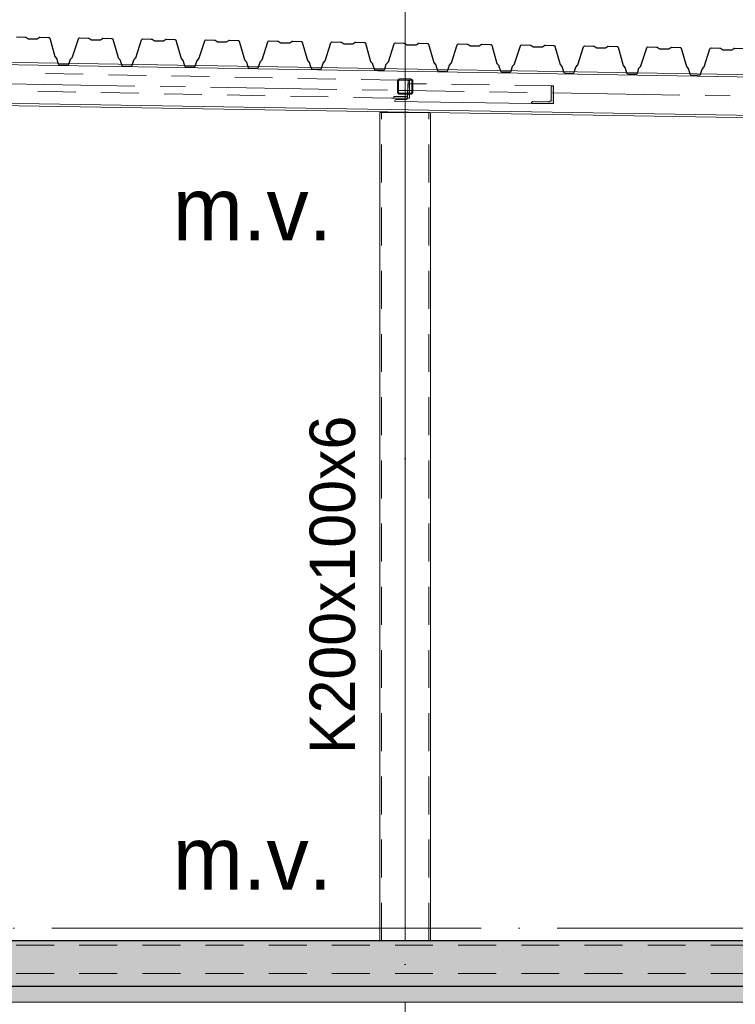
# Model space of a CAD drawing. Header units: millimetres. Extents: x 4517 to 474157, y -4632 to 9900.
# Tile 94 of 114: x 374940 to 377773, y 3099 to 6993. Entities that reach past the tile are written whole.
import ezdxf

# ---------------------------------------------------------------- set-up
doc = ezdxf.new("R2010")
doc.units = ezdxf.units.MM
for name, pattern in [('WSP_hartlijn', [800, 500, -100, 100, -100]), ('WSP_hhidden', [250, 150, -100]), ('WSP_stramienlijn', [2000, 1700, -150, 0, -150])]:
    doc.linetypes.add(name, pattern=pattern)
for name, color, linetype, lineweight in [('00_algemeen - hartlijn', 7, 'WSP_hartlijn', 13), ('00_algemeen - hhidden - 0_13mm', 7, 'WSP_hhidden', 13), ('00_text', 7, 'Continuous', 13), ('07_stramien', 4, 'Continuous', 13), ('07_stramien - levels', 7, 'Continuous', 13), ('23_vloeren', 2, 'Continuous', 18), ('23_vloeren - hatch', 1, 'Continuous', 18), ('23_vloeren -cut-', 3, 'Continuous', 25), ('28_hoofddraagconstructies - kolommen en liggers', 1, 'Continuous', 13), ('28_hoofddraagconstructies - kolommen en liggers - staal', 1, 'Continuous', 13), ('28_hoofddraagconstructies - kolommen en liggers - staal -cut-', 2, 'Continuous', 13), ('28_hoofddraagconstructies - tags', 7, 'Continuous', 18)]:
    doc.layers.add(name, color=color, linetype=linetype, lineweight=lineweight)
doc.styles.add('Revittext', font='txt', dxfattribs={"height": 250})
doc.styles.add('Revittext_1', font='txt', dxfattribs={"height": 180})

# ---------------------------------------------------------------- blocks, each defined once
blk = doc.blocks.new('28_WSP_SC_staal - RHS v18-0 - RHSH 200x100x6 - S275-1336389-as G')
at = {"layer": '00_algemeen - hartlijn'}
blk.add_line((19400, 3350), (19400, 6626.1), dxfattribs=at)
at = {"layer": '00_algemeen - hhidden - 0_13mm'}
for p, q in [((19306, 3350), (19306, 6626.1)), ((19494, 3350), (19494, 6626.1))]:
    blk.add_line(p, q, dxfattribs=at)
blk = doc.blocks.new('28_WSP_SF_staal - RHS v18-0 - SHSC 60x60x4 - S275-1328986-as G')
at = {"layer": '28_hoofddraagconstructies - kolommen en liggers', "linetype": 'WSP_hhidden'}
h = blk.add_hatch(color=256, dxfattribs=at)
h.paths.add_polyline_path([(19396.3, 6698.8), (19422, 6698.8), (19427.7, 6701.1), (19430, 6706.8), (19430, 6750.8), (19427.7, 6756.4), (19422, 6758.8), (19378, 6758.8), (19372.3, 6756.4), (19370, 6750.8), (19370, 6706.8), (19372.3, 6701.1), (19378, 6698.8)])
h.paths.add_polyline_path([(19378, 6702.8), (19375.2, 6704), (19374, 6706.8), (19374, 6750.8), (19375.2, 6753.6), (19378, 6754.8), (19422, 6754.8), (19424.8, 6753.6), (19426, 6750.8), (19426, 6706.8), (19424.8, 6704), (19422, 6702.8), (19396.3, 6702.8)])
at = {"layer": '28_hoofddraagconstructies - kolommen en liggers - staal -cut-'}
for p, q in [((19370, 6750.8), (19370, 6706.8)), ((19374, 6706.8), (19374, 6750.8)), ((19422, 6758.8), (19378, 6758.8)), ((19378, 6754.8), (19422, 6754.8)), ((19426, 6750.8), (19426, 6706.8)), ((19430, 6706.8), (19430, 6750.8)), ((19422, 6702.8), (19378, 6702.8)), ((19378, 6698.8), (19422, 6698.8))]:
    blk.add_line(p, q, dxfattribs=at)
for centre, radius, start, end in [((19378, 6750.8), 8, 90, 180), ((19378, 6750.8), 4, 90, 180), ((19422, 6750.8), 8, 0, 90), ((19422, 6750.8), 4, 0, 90), ((19378, 6706.8), 8, 180, 270), ((19378, 6706.8), 4, 180, 270), ((19422, 6706.8), 8, 270, 0), ((19422, 6706.8), 4, 270, 0)]:
    blk.add_arc(centre, radius, start, end, dxfattribs=at)
blk = doc.blocks.new('Floors 3 - Floors 3-1340461-as G')
at = {"layer": '23_vloeren - hatch', "linetype": 'WSP_hhidden', "lineweight": 13}
blk.add_hatch(color=256, dxfattribs=at).paths.add_polyline_path([(12384.3, 3107.5), (28920, 3107.5), (28920, 3170), (2780, 3169.3), (2780, 3107.5), (12305.5, 3107.5)])
at = {"layer": '23_vloeren'}
blk.add_line((28920, 3107.5), (2780, 3107.5), dxfattribs=at)
blk = doc.blocks.new('28_WSP_SF_staal - HE v21-0 - HE260B S355-1384947-as G')
at = {"layer": '28_hoofddraagconstructies - kolommen en liggers', "linetype": 'WSP_hhidden'}
blk.add_line((2860, 3220), (28920, 3220), dxfattribs=at)
blk = doc.blocks.new('28_WSP_SF_staal - RHS v18-0 - SHSC 60x60x4 - S275-1335093-as G')
at = {"layer": '28_hoofddraagconstructies - kolommen en liggers', "linetype": 'WSP_hhidden'}
for centre, radius, start, end in [((19378, 6750.8), 8, 91.3766, 178.6233), ((19378, 6750.8), 4, 92.7533, 177.2466), ((19422, 6750.8), 8, 1.3767, 88.6234), ((19422, 6750.8), 4, 2.7534, 87.2467), ((19378, 6706.8), 8, 181.3767, 268.6232), ((19378, 6706.8), 4, 182.7535, 267.2464), ((19422, 6706.8), 8, 271.3768, 358.6233), ((19422, 6706.8), 4, 272.7536, 357.2465)]:
    blk.add_arc(centre, radius, start, end, dxfattribs=at)
blk = doc.blocks.new('28_WSP_SF_staal - HE v21-0 - HE180A-1315593-as G')
at = {"layer": '00_algemeen - hartlijn'}
for p, q in [((17030, 6752.3), (19370, 6713.8)), ((19374, 6713.7), (19426, 6712.8)), ((19430, 6712.8), (19483.4, 6711.9)), ((19987.1, 6703.6), (26053.4, 6603.8))]:
    blk.add_line(p, q, dxfattribs=at)
at = {"layer": '28_hoofddraagconstructies - kolommen en liggers', "linetype": 'WSP_hhidden'}
for p, q in [((19370, 6713.8), (19374, 6713.7)), ((19426, 6712.8), (19430, 6712.8)), ((19483.4, 6711.9), (19987.1, 6703.6))]:
    blk.add_line(p, q, dxfattribs=at)
blk = doc.blocks.new('28_WSP_SF_staal - HFL v21-0 - Lequ 70x70x7-1303960-as G')
at = {"layer": '28_hoofddraagconstructies - kolommen en liggers', "linetype": 'WSP_hhidden'}
for p, q in [((19375.3, 6753.7), (17964.7, 6780.9)), ((19415.3, 6752.9), (19375.6, 6753.7)), ((19411.2, 6748.4), (19411, 6698.9)), ((19417.5, 6752.9), (19415.3, 6752.9)), ((19417.3, 6682.9), (19417.5, 6752.9)), ((19345.4, 6683.1), (17886.7, 6711.2)), ((19391.8, 6682.9), (19417.3, 6682.9)), ((19402.9, 6689.9), (19392, 6689.9))]:
    blk.add_line(p, q, dxfattribs=at)
for centre, major_axis, start_param, end_param in [((19415.3, 6748.4), (0.09, 4.5), 0.017305, 1.588102), ((19403, 6698.9), (0.17, 9), 3.158898, 4.729694)]:
    blk.add_ellipse(centre, major_axis=major_axis, ratio=0.896772, start_param=start_param, end_param=end_param, dxfattribs=at)
at = {"layer": '28_hoofddraagconstructies - kolommen en liggers - staal'}
for p, q in [((19354.5, 6682.9), (19345.4, 6683.1)), ((19354.5, 6685.4), (19354.5, 6682.9)), ((19354.5, 6682.9), (19391.8, 6682.9)), ((19391.9, 6689.9), (19358.5, 6689.9))]:
    blk.add_line(p, q, dxfattribs=at)
blk.add_ellipse((19358.5, 6685.4), major_axis=(0.09, 4.5), ratio=0.896772, start_param=0.017305, end_param=1.588102, dxfattribs=at)
blk = doc.blocks.new('28_WSP_SF_staal - HFL v21-0 - Lequ 70x70x7-1304589-as G')
at = {"layer": '28_hoofddraagconstructies - kolommen en liggers', "linetype": 'WSP_hhidden'}
blk.add_hatch(color=256, dxfattribs=at).paths.add_polyline_path([(19987.1, 6661.7), (19987.1, 6731.7), (19984, 6731.7), (19978.4, 6726.1), (19977.3, 6673.9), (19974.1, 6670.8), (19969.6, 6669), (19967.1, 6668.8), (19905.2, 6669.2), (19899.6, 6664.7), (19899.6, 6662.2), (19947.8, 6661.9)])
for p, q in [((19413.5, 6740.3), (19415.5, 6740.3)), ((19983.8, 6731.8), (19415.5, 6740.3)), ((19409.7, 6695.5), (19409.9, 6735.8)), ((19394.5, 6677.3), (19402.4, 6677.3)), ((19409.7, 6686.3), (19409.7, 6695.2))]:
    blk.add_line(p, q, dxfattribs=at)
for centre, major_axis, start_param, end_param in [((19413.5, 6735.8), (0.07, 4.5), 0.011999, 1.582795), ((19402.5, 6686.3), (0.13, 9), 3.153592, 4.724388)]:
    blk.add_ellipse(centre, major_axis=major_axis, ratio=0.799968, start_param=start_param, end_param=end_param, dxfattribs=at)
at = {"layer": '28_hoofddraagconstructies - kolommen en liggers - staal'}
for p, q in [((19359.2, 6670.3), (19359.2, 6672.8)), ((19899.6, 6662.2), (19359.2, 6670.3)), ((19362.8, 6677.3), (19394.5, 6677.3))]:
    blk.add_line(p, q, dxfattribs=at)
blk.add_ellipse((19362.8, 6672.8), major_axis=(0.07, 4.5), ratio=0.799968, start_param=0.011999, end_param=1.582795, dxfattribs=at)
at = {"layer": '28_hoofddraagconstructies - kolommen en liggers - staal -cut-'}
for p, q in [((19978.4, 6727.3), (19978.4, 6677.8)), ((19987.1, 6731.7), (19984, 6731.7)), ((19987.1, 6661.7), (19987.1, 6731.7)), ((19899.6, 6664.7), (19899.6, 6662.2)), ((19899.6, 6662.2), (19987.1, 6661.7)), ((19967.1, 6668.8), (19905.2, 6669.2))]:
    blk.add_line(p, q, dxfattribs=at)
at = {"layer": '28_hoofddraagconstructies - kolommen en liggers - staal -cut-', "flags": 128}
for points in [[(19984, 6731.7), (19982.7, 6731.6), (19981.6, 6731.3), (19980.5, 6730.8), (19979.6, 6730.1), (19978.9, 6729.2), (19978.5, 6728.3), (19978.4, 6727.3)], [(19905.2, 6669.2), (19904, 6669.1), (19902.8, 6668.7), (19901.7, 6668.2), (19900.9, 6667.5), (19900.2, 6666.6), (19899.8, 6665.7), (19899.6, 6664.7)], [(19978.4, 6677.8), (19978.1, 6675.8), (19977.3, 6673.9), (19975.9, 6672.2), (19974.1, 6670.8), (19972, 6669.7), (19969.6, 6669), (19967.1, 6668.8)]]:
    blk.add_lwpolyline(points, dxfattribs=at)

msp = doc.modelspace()

# ---------------------------------------------------------------- hatches: boundary and pattern name
at = {"layer": '23_vloeren - hatch'}
h = msp.add_hatch(color=256, dxfattribs=at)
h.paths.add_polyline_path([(368505.3, 3170), (385986.4, 3170), (385986.4, 3350), (366836.4, 3350), (366836.4, 3341.5), (366781.1, 3341.5), (366772.6, 3338), (366769.1, 3329.5), (366769.1, 3237.5), (366772.6, 3229), (366781.1, 3225.5), (366836.4, 3225.5), (366836.4, 3170), (367875, 3170)])
h.paths.add_polyline_path([(359996.3, 3170), (366696.4, 3170), (366696.4, 3225.5), (366751.6, 3225.5), (366760.1, 3229), (366763.6, 3240.5), (366763.6, 3329.5), (366760.1, 3338), (366751.6, 3341.5), (366696.4, 3341.5), (366696.4, 3350), (359926.4, 3350), (359926.4, 3170)])

# ---------------------------------------------------------------- linework, layer by layer
at = {"layer": '07_stramien', "linetype": 'WSP_stramienlijn'}
msp.add_line((376466.4, -4594.5), (376466.4, 9000), dxfattribs=at)
at = {"layer": '07_stramien - levels', "linetype": 'WSP_stramienlijn'}
msp.add_line((355066.4, 3400), (399426.3, 3400), dxfattribs=at)
at = {"layer": '23_vloeren -cut-'}
for p, q in [((374927.7, 6925.4), (374961.6, 6924.8)), ((374961.6, 6924.8), (374963, 6924.6)), ((374963, 6924.6), (374964.3, 6924)), ((374964.3, 6924), (374972.2, 6918.5)), ((374972.2, 6918.5), (374973.5, 6917.9)), ((374973.5, 6917.9), (374975, 6917.7)), ((374975, 6917.7), (375007, 6917.1)), ((375007, 6917.1), (375008.5, 6917.3)), ((375008.5, 6917.3), (375009.8, 6917.9)), ((375009.8, 6917.9), (375017.9, 6923.1)), ((375017.9, 6923.1), (375019.2, 6923.7)), ((375019.2, 6923.7), (375020.6, 6923.9)), ((375020.6, 6923.9), (375054.5, 6923.4)), ((375054.5, 6923.4), (375057.4, 6922.3)), ((375057.4, 6922.3), (375059.2, 6919.8)), ((375059.2, 6919.8), (375079.9, 6848.2)), ((375150, 6847.1), (375172.9, 6918)), ((375172.9, 6918), (375174.7, 6920.5)), ((375174.7, 6920.5), (375177.7, 6921.4)), ((375177.7, 6921.4), (375211.5, 6920.9)), ((375211.5, 6920.9), (375213, 6920.7)), ((375213, 6920.7), (375214.3, 6920)), ((375214.3, 6920), (375222.2, 6914.6)), ((375222.2, 6914.6), (375223.5, 6913.9)), ((375223.5, 6913.9), (375224.9, 6913.7)), ((375224.9, 6913.7), (375257, 6913.2)), ((375257, 6913.2), (375258.4, 6913.4)), ((375258.4, 6913.4), (375259.8, 6914)), ((375259.8, 6914), (375267.8, 6919.2)), ((375267.8, 6919.2), (375269.2, 6919.8)), ((375269.2, 6919.8), (375270.6, 6920)), ((375270.6, 6920), (375304.5, 6919.4)), ((375304.5, 6919.4), (375307.4, 6918.4)), ((375307.4, 6918.4), (375309.2, 6915.8)), ((375309.2, 6915.8), (375329.8, 6844.2)), ((375399.9, 6843.1), (375422.8, 6914)), ((375422.8, 6914), (375424.7, 6916.5)), ((375424.7, 6916.5), (375427.7, 6917.5)), ((375427.7, 6917.5), (375461.5, 6916.9)), ((375461.5, 6916.9), (375463, 6916.7)), ((375463, 6916.7), (375464.3, 6916)), ((375464.3, 6916), (375472.2, 6910.6)), ((375472.2, 6910.6), (375473.5, 6910)), ((375473.5, 6910), (375474.9, 6909.7)), ((375474.9, 6909.7), (375507, 6909.2)), ((375507, 6909.2), (375508.4, 6909.4)), ((375508.4, 6909.4), (375509.7, 6910)), ((375509.7, 6910), (375517.8, 6915.2)), ((375517.8, 6915.2), (375519.1, 6915.8)), ((375519.1, 6915.8), (375520.6, 6916)), ((375520.6, 6916), (375554.4, 6915.5)), ((375554.4, 6915.5), (375557.4, 6914.4)), ((375557.4, 6914.4), (375559.1, 6911.8)), ((375559.1, 6911.8), (375579.8, 6840.3)), ((375649.9, 6839.2), (375672.8, 6910.1)), ((375672.8, 6910.1), (375674.7, 6912.6)), ((375674.7, 6912.6), (375677.6, 6913.5)), ((375677.6, 6913.5), (375711.5, 6913)), ((375711.5, 6913), (375712.9, 6912.7)), ((375712.9, 6912.7), (375714.2, 6912.1)), ((375714.2, 6912.1), (375722.1, 6906.7)), ((375722.1, 6906.7), (375723.4, 6906)), ((375723.4, 6906), (375724.9, 6905.8)), ((375724.9, 6905.8), (375756.9, 6905.3)), ((375756.9, 6905.3), (375758.4, 6905.5)), ((375758.4, 6905.5), (375759.7, 6906.1)), ((375759.7, 6906.1), (375767.8, 6911.2)), ((375767.8, 6911.2), (375769.1, 6911.8)), ((375769.1, 6911.8), (375770.5, 6912)), ((375770.5, 6912), (375804.4, 6911.5)), ((375804.4, 6911.5), (375807.3, 6910.5)), ((375807.3, 6910.5), (375809.1, 6907.9)), ((375809.1, 6907.9), (375829.8, 6836.3)), ((375899.9, 6835.2), (375922.8, 6906.1)), ((375922.8, 6906.1), (375924.6, 6908.6)), ((375924.6, 6908.6), (375927.6, 6909.6)), ((375927.6, 6909.6), (375961.5, 6909)), ((375961.5, 6909), (375962.9, 6908.8)), ((375962.9, 6908.8), (375964.2, 6908.1)), ((375964.2, 6908.1), (375972.1, 6902.7)), ((375972.1, 6902.7), (375973.4, 6902.1)), ((375973.4, 6902.1), (375974.8, 6901.8)), ((375974.8, 6901.8), (376006.9, 6901.3)), ((376006.9, 6901.3), (376008.4, 6901.5)), ((376008.4, 6901.5), (376009.7, 6902.1)), ((376009.7, 6902.1), (376017.7, 6907.3)), ((376017.7, 6907.3), (376019.1, 6907.9)), ((376019.1, 6907.9), (376020.5, 6908.1)), ((376020.5, 6908.1), (376054.4, 6907.5)), ((376054.4, 6907.5), (376057.3, 6906.5)), ((376057.3, 6906.5), (376059.1, 6903.9)), ((376059.1, 6903.9), (376079.7, 6832.4)), ((376149.8, 6831.3), (376172.7, 6902.1)), ((376172.7, 6902.1), (376174.6, 6904.7)), ((376174.6, 6904.7), (376177.6, 6905.6)), ((376177.6, 6905.6), (376211.4, 6905.1)), ((376211.4, 6905.1), (376212.9, 6904.8)), ((376212.9, 6904.8), (376214.2, 6904.2)), ((376214.2, 6904.2), (376222.1, 6898.8)), ((376222.1, 6898.8), (376223.4, 6898.1)), ((376223.4, 6898.1), (376224.8, 6897.9)), ((376224.8, 6897.9), (376256.9, 6897.4)), ((376256.9, 6897.4), (376258.3, 6897.6)), ((376258.3, 6897.6), (376259.7, 6898.2)), ((376259.7, 6898.2), (376267.7, 6903.3)), ((376267.7, 6903.3), (376269, 6903.9)), ((376269, 6903.9), (376270.5, 6904.1)), ((376270.5, 6904.1), (376304.3, 6903.6)), ((376304.3, 6903.6), (376307.3, 6902.6)), ((376307.3, 6902.6), (376309.1, 6900)), ((376309.1, 6900), (376329.7, 6828.4)), ((376399.8, 6827.3), (376422.7, 6898.2)), ((376422.7, 6898.2), (376424.6, 6900.7)), ((376424.6, 6900.7), (376427.5, 6901.6)), ((376427.5, 6901.6), (376461.4, 6901.1)), ((376461.4, 6901.1), (376462.8, 6900.9)), ((376462.8, 6900.9), (376464.1, 6900.2)), ((376464.1, 6900.2), (376472, 6894.8)), ((376472, 6894.8), (376473.3, 6894.2)), ((376473.3, 6894.2), (376474.8, 6893.9)), ((376474.8, 6893.9), (376506.8, 6893.4)), ((376506.8, 6893.4), (376508.3, 6893.6)), ((376508.3, 6893.6), (376509.6, 6894.2)), ((376509.6, 6894.2), (376517.7, 6899.4)), ((376517.7, 6899.4), (376519, 6900)), ((376519, 6900), (376520.5, 6900.2)), ((376520.5, 6900.2), (376554.3, 6899.6)), ((376554.3, 6899.6), (376557.3, 6898.6)), ((376557.3, 6898.6), (376559, 6896)), ((376559, 6896), (376579.7, 6824.5)), ((376649.8, 6823.3), (376672.7, 6894.2)), ((376672.7, 6894.2), (376674.5, 6896.8)), ((376674.5, 6896.8), (376677.5, 6897.7)), ((376677.5, 6897.7), (376711.4, 6897.2)), ((376711.4, 6897.2), (376712.8, 6896.9)), ((376712.8, 6896.9), (376714.1, 6896.3)), ((376714.1, 6896.3), (376722, 6890.8)), ((376759.6, 6890.2), (376767.6, 6895.4)), ((376767.6, 6895.4), (376769, 6896)), ((376769, 6896), (376770.4, 6896.2)), ((376770.4, 6896.2), (376804.3, 6895.7)), ((376804.3, 6895.7), (376807.2, 6894.7)), ((376807.2, 6894.7), (376809, 6892.1)), ((376924.5, 6892.8), (376927.5, 6893.7)), ((376927.5, 6893.7), (376961.3, 6893.2)), ((376722, 6890.8), (376723.3, 6890.2)), ((376723.3, 6890.2), (376724.8, 6890)), ((376724.8, 6890), (376756.8, 6889.5)), ((376756.8, 6889.5), (376758.3, 6889.6)), ((376758.3, 6889.6), (376759.6, 6890.2)), ((376809, 6892.1), (376829.6, 6820.5)), ((376899.7, 6819.4), (376922.6, 6890.3)), ((376922.6, 6890.3), (376924.5, 6892.8)), ((376961.3, 6893.2), (376962.8, 6893)), ((376962.8, 6893), (376964.1, 6892.3)), ((376964.1, 6892.3), (376972, 6886.9)), ((376972, 6886.9), (376973.3, 6886.2)), ((376973.3, 6886.2), (376974.7, 6886)), ((376974.7, 6886), (377006.8, 6885.5)), ((377006.8, 6885.5), (377008.2, 6885.7)), ((377008.2, 6885.7), (377009.6, 6886.3)), ((377009.6, 6886.3), (377017.6, 6891.5)), ((377017.6, 6891.5), (377018.9, 6892.1)), ((377018.9, 6892.1), (377020.4, 6892.3)), ((377020.4, 6892.3), (377054.2, 6891.7)), ((377054.2, 6891.7), (377057.2, 6890.7)), ((377057.2, 6890.7), (377059, 6888.1)), ((377059, 6888.1), (377079.6, 6816.5)), ((377149.7, 6815.4), (377172.6, 6886.3)), ((377172.6, 6886.3), (377174.5, 6888.8)), ((377174.5, 6888.8), (377177.5, 6889.8)), ((377177.5, 6889.8), (377211.3, 6889.2)), ((377211.3, 6889.2), (377212.7, 6889)), ((377212.7, 6889), (377214.1, 6888.4)), ((377214.1, 6888.4), (377221.9, 6882.9)), ((377221.9, 6882.9), (377223.2, 6882.3)), ((377223.2, 6882.3), (377224.7, 6882)), ((377224.7, 6882), (377256.7, 6881.5)), ((377256.7, 6881.5), (377258.2, 6881.7)), ((377258.2, 6881.7), (377259.5, 6882.3)), ((377259.5, 6882.3), (377267.6, 6887.5)), ((377267.6, 6887.5), (377268.9, 6888.1)), ((377268.9, 6888.1), (377270.4, 6888.3)), ((377270.4, 6888.3), (377304.2, 6887.8)), ((377304.2, 6887.8), (377307.2, 6886.7)), ((377307.2, 6886.7), (377308.9, 6884.2)), ((377308.9, 6884.2), (377329.6, 6812.6)), ((377399.7, 6811.5), (377422.6, 6882.4)), ((377422.6, 6882.4), (377424.4, 6884.9)), ((377424.4, 6884.9), (377427.4, 6885.8)), ((377427.4, 6885.8), (377461.3, 6885.3)), ((377461.3, 6885.3), (377462.7, 6885)), ((377462.7, 6885), (377464, 6884.4)), ((377464, 6884.4), (377471.9, 6879)), ((377471.9, 6879), (377473.2, 6878.3)), ((377473.2, 6878.3), (377474.7, 6878.1)), ((377474.7, 6878.1), (377506.7, 6877.6)), ((377506.7, 6877.6), (377508.2, 6877.8)), ((377508.2, 6877.8), (377509.5, 6878.4)), ((377509.5, 6878.4), (377517.5, 6883.6)), ((377517.5, 6883.6), (377518.9, 6884.2)), ((377518.9, 6884.2), (377520.3, 6884.4)), ((377520.3, 6884.4), (377554.2, 6883.8)), ((377554.2, 6883.8), (377557.1, 6882.8)), ((377557.1, 6882.8), (377558.9, 6880.2)), ((377558.9, 6880.2), (377579.6, 6808.6)), ((377649.6, 6807.5), (377672.6, 6878.4)), ((377672.6, 6878.4), (377674.4, 6880.9)), ((377674.4, 6880.9), (377677.4, 6881.9)), ((377677.4, 6881.9), (377711.2, 6881.3)), ((377711.2, 6881.3), (377712.7, 6881.1)), ((377712.7, 6881.1), (377714, 6880.4)), ((377714, 6880.4), (377721.9, 6875)), ((377721.9, 6875), (377723.2, 6874.4)), ((377723.2, 6874.4), (377724.6, 6874.1)), ((377724.6, 6874.1), (377756.7, 6873.6)), ((377756.7, 6873.6), (377758.1, 6873.8)), ((377758.1, 6873.8), (377759.5, 6874.4)), ((377759.5, 6874.4), (377767.5, 6879.6)), ((377767.5, 6879.6), (377768.8, 6880.2)), ((377768.8, 6880.2), (377770.3, 6880.4)), ((377770.3, 6880.4), (377804.1, 6879.9)), ((375079.9, 6848.2), (375080.3, 6847.2)), ((375080.3, 6847.2), (375080.9, 6846.3)), ((375080.9, 6846.3), (375086.7, 6839.7)), ((375086.7, 6839.7), (375087.3, 6838.8)), ((375087.3, 6838.8), (375087.7, 6837.8)), ((375087.7, 6837.8), (375093.3, 6818.3)), ((375093.3, 6818.3), (375095.1, 6815.7)), ((375095.1, 6815.7), (375098, 6814.7)), ((375133.7, 6815.1), (375135.6, 6817.6)), ((375135.6, 6817.6), (375141.8, 6836.9)), ((375141.8, 6836.9), (375142.3, 6837.9)), ((375142.3, 6837.9), (375142.9, 6838.8)), ((375142.9, 6838.8), (375148.9, 6845.2)), ((375148.9, 6845.2), (375149.5, 6846.1)), ((375149.5, 6846.1), (375150, 6847.1)), ((375329.8, 6844.2), (375330.2, 6843.2)), ((375330.2, 6843.2), (375330.9, 6842.3)), ((375330.9, 6842.3), (375336.6, 6835.7)), ((375336.6, 6835.7), (375337.2, 6834.8)), ((375337.2, 6834.8), (375337.7, 6833.8)), ((375337.7, 6833.8), (375343.3, 6814.3)), ((375385.5, 6813.7), (375391.8, 6833)), ((375391.8, 6833), (375392.2, 6833.9)), ((375392.2, 6833.9), (375392.9, 6834.8)), ((375392.9, 6834.8), (375398.8, 6841.3)), ((375398.8, 6841.3), (375399.5, 6842.1)), ((375399.5, 6842.1), (375399.9, 6843.1)), ((375579.8, 6840.3), (375580.2, 6839.3)), ((375580.2, 6839.3), (375580.8, 6838.4)), ((375580.8, 6838.4), (375586.6, 6831.8)), ((375586.6, 6831.8), (375587.2, 6830.9)), ((375587.2, 6830.9), (375587.6, 6829.9)), ((375587.6, 6829.9), (375593.2, 6810.4)), ((375635.5, 6809.7), (375641.8, 6829)), ((375641.8, 6829), (375642.2, 6830)), ((375642.2, 6830), (375642.8, 6830.9)), ((375642.8, 6830.9), (375648.8, 6837.3)), ((375648.8, 6837.3), (375649.4, 6838.2)), ((375649.4, 6838.2), (375649.9, 6839.2)), ((375829.8, 6836.3), (375830.2, 6835.3)), ((375830.2, 6835.3), (375830.8, 6834.4)), ((375830.8, 6834.4), (375836.6, 6827.8)), ((375836.6, 6827.8), (375837.2, 6826.9)), ((375837.2, 6826.9), (375837.6, 6825.9)), ((375837.6, 6825.9), (375843.2, 6806.4)), ((375885.5, 6805.8), (375891.7, 6825.1)), ((375891.7, 6825.1), (375892.2, 6826)), ((375892.2, 6826), (375892.8, 6826.9)), ((375892.8, 6826.9), (375898.8, 6833.4)), ((375898.8, 6833.4), (375899.4, 6834.2)), ((375899.4, 6834.2), (375899.9, 6835.2)), ((376079.7, 6832.4), (376080.2, 6831.4)), ((376080.2, 6831.4), (376080.8, 6830.5)), ((376080.8, 6830.5), (376086.5, 6823.8)), ((376086.5, 6823.8), (376087.1, 6823)), ((376087.1, 6823), (376087.6, 6822)), ((376087.6, 6822), (376093.2, 6802.5)), ((376135.5, 6801.8), (376141.7, 6821.1)), ((376141.7, 6821.1), (376142.1, 6822.1)), ((376142.1, 6822.1), (376142.8, 6823)), ((376142.8, 6823), (376148.7, 6829.4)), ((376148.7, 6829.4), (376149.4, 6830.3)), ((376149.4, 6830.3), (376149.8, 6831.3)), ((376329.7, 6828.4), (376330.1, 6827.4)), ((376330.1, 6827.4), (376330.7, 6826.5)), ((376330.7, 6826.5), (376336.5, 6819.9)), ((376336.5, 6819.9), (376337.1, 6819)), ((376337.1, 6819), (376337.5, 6818)), ((376337.5, 6818), (376343.1, 6798.5)), ((376385.4, 6797.8), (376391.7, 6817.1)), ((376391.7, 6817.1), (376392.1, 6818.1)), ((376392.1, 6818.1), (376392.7, 6819)), ((376392.7, 6819), (376398.7, 6825.4)), ((376398.7, 6825.4), (376399.4, 6826.3)), ((376399.4, 6826.3), (376399.8, 6827.3)), ((376579.7, 6824.5), (376580.1, 6823.4)), ((376580.1, 6823.4), (376580.7, 6822.6)), ((376580.7, 6822.6), (376586.5, 6815.9)), ((376586.5, 6815.9), (376587.1, 6815)), ((376642.7, 6815), (376648.7, 6821.5)), ((376648.7, 6821.5), (376649.3, 6822.4)), ((376649.3, 6822.4), (376649.8, 6823.3)), ((376829.6, 6820.5), (376830.1, 6819.5)), ((376830.1, 6819.5), (376830.7, 6818.6)), ((376830.7, 6818.6), (376836.4, 6812)), ((376892.7, 6811.1), (376898.6, 6817.5)), ((376898.6, 6817.5), (376899.3, 6818.4)), ((376899.3, 6818.4), (376899.7, 6819.4)), ((377079.6, 6816.5), (377080, 6815.5)), ((375098, 6814.7), (375130.7, 6814.2)), ((375130.7, 6814.2), (375133.7, 6815.1)), ((375343.3, 6814.3), (375345, 6811.8)), ((375345, 6811.8), (375348, 6810.7)), ((375348, 6810.7), (375380.7, 6810.2)), ((375380.7, 6810.2), (375383.7, 6811.1)), ((375383.7, 6811.1), (375385.5, 6813.7)), ((375593.2, 6810.4), (375595, 6807.8)), ((375595, 6807.8), (375598, 6806.8)), ((375598, 6806.8), (375630.7, 6806.3)), ((375630.7, 6806.3), (375633.7, 6807.2)), ((375633.7, 6807.2), (375635.5, 6809.7)), ((375843.2, 6806.4), (375845, 6803.8)), ((375845, 6803.8), (375847.9, 6802.8)), ((375847.9, 6802.8), (375880.6, 6802.3)), ((375880.6, 6802.3), (375883.6, 6803.2)), ((375883.6, 6803.2), (375885.5, 6805.8)), ((376093.2, 6802.5), (376094.9, 6799.9)), ((376094.9, 6799.9), (376097.9, 6798.9)), ((376097.9, 6798.9), (376130.6, 6798.3)), ((376130.6, 6798.3), (376133.6, 6799.3)), ((376133.6, 6799.3), (376135.5, 6801.8)), ((376343.1, 6798.5), (376344.9, 6795.9)), ((376344.9, 6795.9), (376347.9, 6794.9)), ((376347.9, 6794.9), (376380.6, 6794.4)), ((376380.6, 6794.4), (376383.6, 6795.3)), ((376383.6, 6795.3), (376385.4, 6797.8)), ((376587.1, 6815), (376587.5, 6814)), ((376587.5, 6814), (376593.1, 6794.6)), ((376593.1, 6794.6), (376594.9, 6792)), ((376594.9, 6792), (376597.8, 6790.9)), ((376597.8, 6790.9), (376630.6, 6790.4)), ((376630.6, 6790.4), (376633.5, 6791.4)), ((376633.5, 6791.4), (376635.4, 6793.9)), ((376635.4, 6793.9), (376641.6, 6813.2)), ((376641.6, 6813.2), (376642.1, 6814.2)), ((376642.1, 6814.2), (376642.7, 6815)), ((376836.4, 6812), (376837.1, 6811.1)), ((376837.1, 6811.1), (376837.5, 6810.1)), ((376837.5, 6810.1), (376843.1, 6790.6)), ((376843.1, 6790.6), (376844.9, 6788)), ((376844.9, 6788), (376847.8, 6787)), ((376847.8, 6787), (376880.5, 6786.5)), ((376880.5, 6786.5), (376883.5, 6787.4)), ((376883.5, 6787.4), (376885.4, 6789.9)), ((376885.4, 6789.9), (376891.6, 6809.2)), ((376891.6, 6809.2), (376892, 6810.2)), ((376892, 6810.2), (376892.7, 6811.1)), ((377080, 6815.5), (377080.6, 6814.6)), ((377080.6, 6814.6), (377086.4, 6808)), ((377086.4, 6808), (377087, 6807.1)), ((377087, 6807.1), (377087.4, 6806.1)), ((377087.4, 6806.1), (377093.1, 6786.6)), ((377093.1, 6786.6), (377094.8, 6784.1)), ((377094.8, 6784.1), (377097.8, 6783)), ((377097.8, 6783), (377130.5, 6782.5)), ((377130.5, 6782.5), (377133.5, 6783.5)), ((377133.5, 6783.5), (377135.3, 6786)), ((377135.3, 6786), (377141.6, 6805.3)), ((377141.6, 6805.3), (377142, 6806.3)), ((377142, 6806.3), (377142.7, 6807.1)), ((377142.7, 6807.1), (377148.6, 6813.6)), ((377148.6, 6813.6), (377149.3, 6814.4)), ((377149.3, 6814.4), (377149.7, 6815.4)), ((377329.6, 6812.6), (377330, 6811.6)), ((377330, 6811.6), (377330.6, 6810.7)), ((377330.6, 6810.7), (377336.4, 6804.1)), ((377336.4, 6804.1), (377337, 6803.2)), ((377337, 6803.2), (377337.4, 6802.2)), ((377337.4, 6802.2), (377343, 6782.7)), ((377343, 6782.7), (377344.8, 6780.1)), ((377344.8, 6780.1), (377347.7, 6779.1)), ((377347.7, 6779.1), (377380.5, 6778.6)), ((377380.5, 6778.6), (377383.4, 6779.5)), ((377383.4, 6779.5), (377385.3, 6782)), ((377385.3, 6782), (377391.5, 6801.3)), ((377391.5, 6801.3), (377392, 6802.3)), ((377392, 6802.3), (377392.6, 6803.2)), ((377392.6, 6803.2), (377398.6, 6809.6)), ((377398.6, 6809.6), (377399.2, 6810.5)), ((377399.2, 6810.5), (377399.7, 6811.5)), ((377579.6, 6808.6), (377580, 6807.6)), ((377580, 6807.6), (377580.6, 6806.7)), ((377580.6, 6806.7), (377586.3, 6800.1)), ((377586.3, 6800.1), (377587, 6799.2)), ((377587, 6799.2), (377587.4, 6798.2)), ((377587.4, 6798.2), (377593, 6778.7)), ((377593, 6778.7), (377594.8, 6776.2)), ((377633.4, 6775.5), (377635.3, 6778.1)), ((377635.3, 6778.1), (377641.5, 6797.4)), ((377641.5, 6797.4), (377641.9, 6798.3)), ((377641.9, 6798.3), (377642.6, 6799.2)), ((377642.6, 6799.2), (377648.6, 6805.7)), ((377648.6, 6805.7), (377649.2, 6806.5)), ((377649.2, 6806.5), (377649.6, 6807.5)), ((377594.8, 6776.2), (377597.7, 6775.1)), ((377597.7, 6775.1), (377630.4, 6774.6)), ((377630.4, 6774.6), (377633.4, 6775.5)), ((385986.4, 3350), (366836.4, 3350)), ((366836.4, 3170), (385986.4, 3170))]:
    msp.add_line(p, q, dxfattribs=at)
at = {"layer": '28_hoofddraagconstructies - kolommen en liggers', "linetype": 'WSP_hhidden'}
msp.add_line((359926.4, 3332.5), (385986.4, 3332.5), dxfattribs=at)
at = {"layer": '28_hoofddraagconstructies - kolommen en liggers - staal'}
for p, q in [((384093.9, 6673.3), (372866.5, 6858)), ((372866.3, 6848.5), (385995.8, 6632.5)), ((372863.7, 6687), (386134.8, 6468.7)), ((372863.8, 6696.5), (386135, 6478.2)), ((376366.4, 6626.1), (376366.4, 3350)), ((376366.4, 6626.1), (376375.4, 6626.1)), ((376557.4, 6626.1), (376375.4, 6626.1)), ((376563.4, 6626.1), (376557.4, 6626.1)), ((376566.4, 3350), (376566.4, 6626.1)), ((359766.4, 3107.5), (386146.4, 3107.5))]:
    msp.add_line(p, q, dxfattribs=at)

# ---------------------------------------------------------------- block references
at = {"layer": '00_algemeen - hartlijn'}
msp.add_blockref('28_WSP_SF_staal - RHS v18-0 - SHSC 60x60x4 - S275-1328986-as G', (357066.4, 0), dxfattribs=at)
at = {"layer": '00_algemeen - hhidden - 0_13mm'}
msp.add_blockref('28_WSP_SC_staal - RHS v18-0 - RHSH 200x100x6 - S275-1336389-as G', (357066.4, 0), dxfattribs=at)
at = {"layer": '23_vloeren'}
msp.add_blockref('Floors 3 - Floors 3-1340461-as G', (357066.4, 0), dxfattribs=at)
at = {"layer": '28_hoofddraagconstructies - kolommen en liggers', "linetype": 'WSP_hhidden'}
for name in ['28_WSP_SF_staal - HFL v21-0 - Lequ 70x70x7-1303960-as G', '28_WSP_SF_staal - HE v21-0 - HE180A-1315593-as G', '28_WSP_SF_staal - HFL v21-0 - Lequ 70x70x7-1304589-as G', '28_WSP_SF_staal - RHS v18-0 - SHSC 60x60x4 - S275-1335093-as G', '28_WSP_SF_staal - HE v21-0 - HE260B S355-1384947-as G']:
    msp.add_blockref(name, (357066.4, 0), dxfattribs=at)

# ---------------------------------------------------------------- texts
at = {"layer": '00_text', "lineweight": 18, "char_height": 250, "width": 817.721, "attachment_point": 1, "style": 'Revittext'}
for insert in [(375546.1, 6370.3), (375546.1, 3802.7)]:
    msp.add_mtext('m.v.', dxfattribs=dict(at, insert=insert))
at = {"layer": '28_hoofddraagconstructies - tags', "lineweight": 13, "insert": (376088.1, 4088.7), "char_height": 180, "width": 1651.476, "attachment_point": 1, "rotation": 90, "style": 'Revittext_1', "bg_fill": 3, "box_fill_scale": 1.25, "bg_fill_color": 256, "bg_fill_true_color": 13158600, "bg_fill_transparency": 0}
msp.add_mtext('K200x100x6', dxfattribs=at)

doc.saveas('drawing.dxf')
